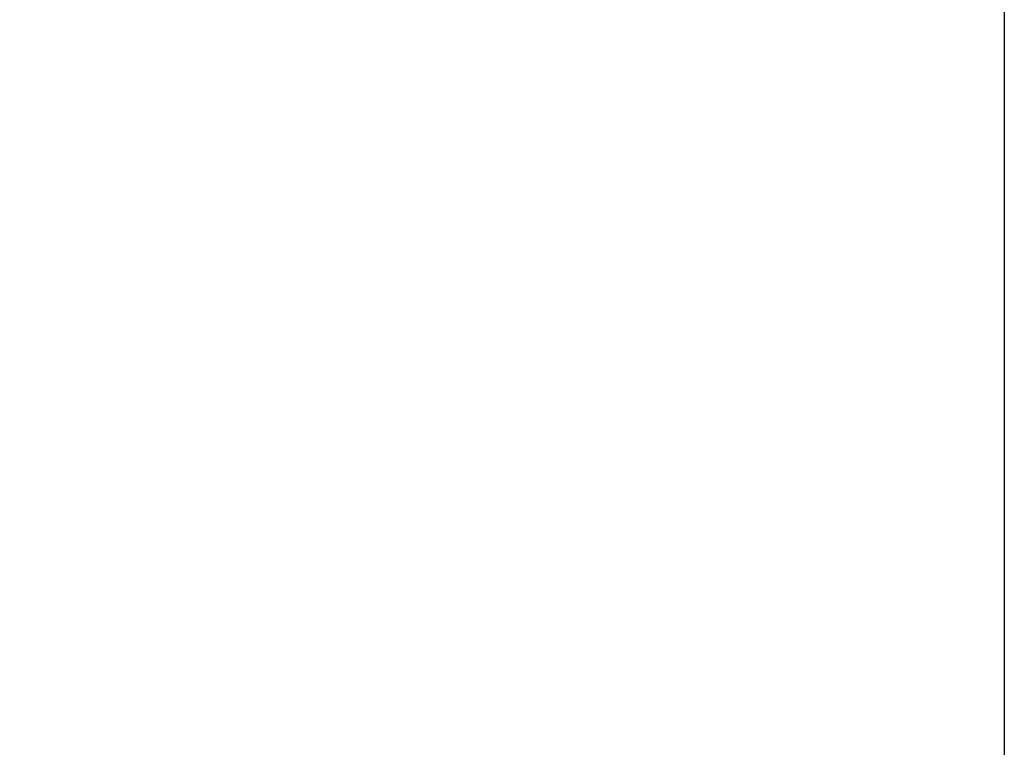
# Model space of a CAD drawing. Header units: millimetres. Extents: x 111285 to 237437, y -9513 to 52045.
# Tile 62 of 117: x 140032 to 140099, y 349 to 399. Entities that reach past the tile are written whole.
import ezdxf

# ---------------------------------------------------------------- set-up
doc = ezdxf.new("R2010")
doc.units = ezdxf.units.MM
doc.header["$LTSCALE"] = 100
doc.layers.get('0').update_dxf_attribs({"color": 252})

# ---------------------------------------------------------------- blocks, each defined once
blk = doc.blocks.new('SR8-hori')
blk.add_line((2467, -5.1), (2467, -1019.6))
blk.add_arc((2467, -5.1), 1014.5, 179.997825, 270)
blk = doc.blocks.new('onderlegger beganegrond')
blk.add_blockref('SR8-hori', (11480, 405.1))

msp = doc.modelspace()

# ---------------------------------------------------------------- linework, layer by layer
msp.add_line((140098.999, 400), (140098.999, -614.5))
msp.add_line((140098.999, 400), (140098.999, -614.5))
msp.add_line((140098.999, 400), (140098.999, -614.5))

# ---------------------------------------------------------------- block references
msp.add_blockref('onderlegger beganegrond', (126151.999, 0))

doc.saveas('drawing.dxf')
